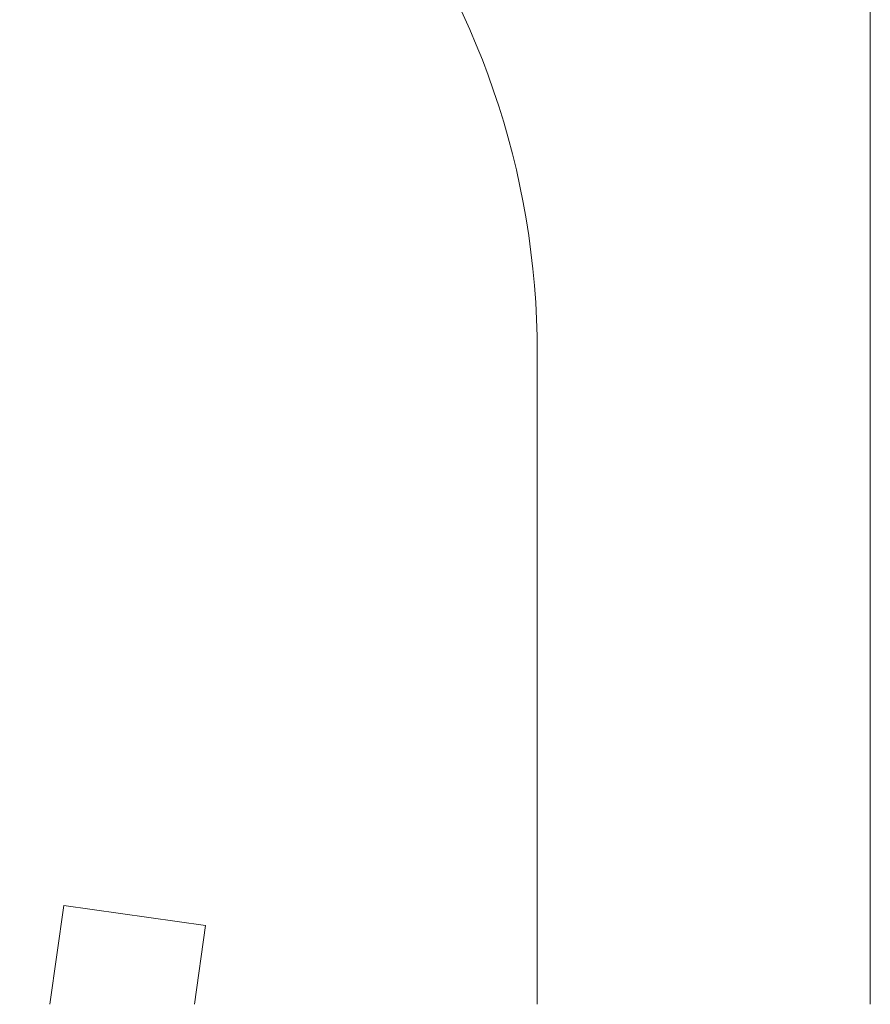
# Model space of a CAD drawing. Header units: millimetres. Extents: x -113904 to 3141, y -34200 to 59129.
# Tile 34 of 72: x -11915 to -3000, y -34200 to -23882. Entities that reach past the tile are written whole.
import ezdxf

# ---------------------------------------------------------------- set-up
doc = ezdxf.new("R2010")
doc.units = ezdxf.units.MM
doc.layers.add('0-1', color=7, linetype='Continuous', lineweight=5)
doc.layers.add('Walls-1', color=7, linetype='Continuous', lineweight=9, true_color=0xaaaaaa)

# ---------------------------------------------------------------- blocks, each defined once
blk = doc.blocks.new('ol_ olev lillekast 3 - ol_ olev lillekast-2088924-SKEEM 2_ Korrus_Kunstikonkurss pildid')
at = {"layer": 'Walls-1'}
for p, q in [((-3000, -34200), (-3000, -18073)), ((-6490, -27379), (-6490, -34200))]:
    blk.add_line(p, q, dxfattribs=at)
blk.add_arc((-14990, -27379), 8500, 0, 74.6341, dxfattribs=at)
blk = doc.blocks.new('ol_ olev lillekastid 5 - ol_ olev lillekastid-2089501-SKEEM 2_ Korrus_Kunstikonkurss pildid')
at = {"layer": 'Walls-1'}
for p, q in [((-11453, -33166), (-11598, -34200)), ((-9968, -33375), (-11453, -33166)), ((-10084, -34200), (-9968, -33375))]:
    blk.add_line(p, q, dxfattribs=at)
blk = doc.blocks.new('22001 - AR_RaRa_MA_Pilv_rvt-1-SKEEM 2_ Korrus_Kunstikonkurss pildid')
at = {"layer": 'Walls-1'}
for name in ['ol_ olev lillekast 3 - ol_ olev lillekast-2088924-SKEEM 2_ Korrus_Kunstikonkurss pildid', 'ol_ olev lillekastid 5 - ol_ olev lillekastid-2089501-SKEEM 2_ Korrus_Kunstikonkurss pildid']:
    blk.add_blockref(name, (0, 0), dxfattribs=at)

msp = doc.modelspace()

# ---------------------------------------------------------------- block references
at = {"layer": '0-1'}
msp.add_blockref('22001 - AR_RaRa_MA_Pilv_rvt-1-SKEEM 2_ Korrus_Kunstikonkurss pildid', (0, 0), dxfattribs=at)

doc.saveas('drawing.dxf')
